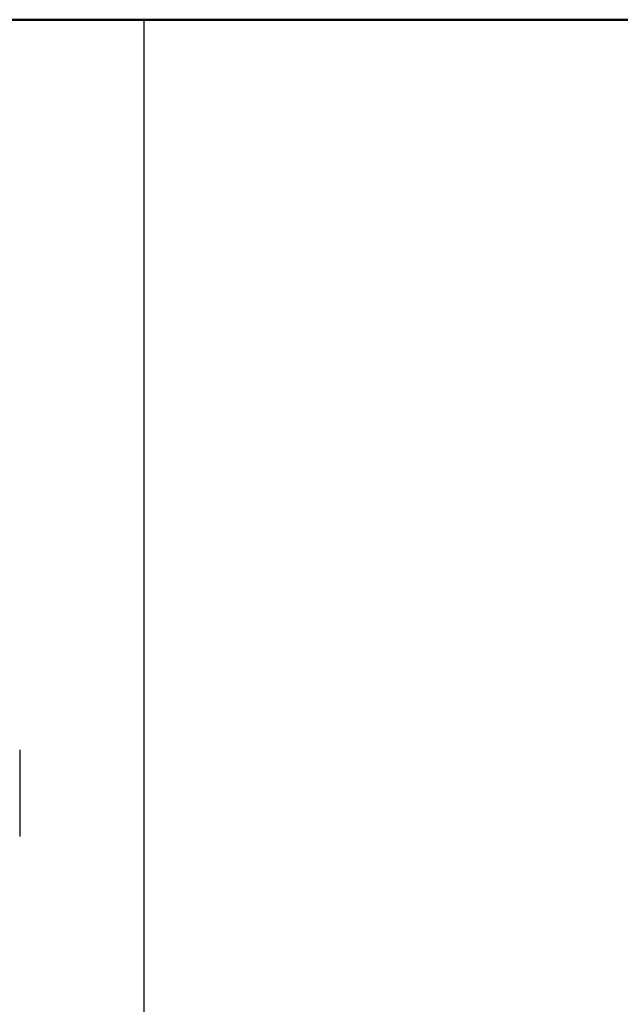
# Model space of a CAD drawing. Extents: x 33706 to 249013, y -74890 to 17912.
# Tile 121 of 175: x 123587.27 to 123588.49, y -39507.26 to -39505.25. Entities that reach past the tile are written whole.
import ezdxf

# ---------------------------------------------------------------- set-up
doc = ezdxf.new("R2010")
doc.units = 0
doc.header["$MEASUREMENT"] = 0
doc.linetypes.add('DASHDOT', pattern=[8.5, 4, -2, 0.5, -2])
for name, color, linetype in [('gaz', 1, 'Continuous'), ('LC-002-002-----0', 2, 'DASHDOT'), ('LC-007-002-----0', 1, 'Continuous'), ('LC-010-002-----0', 1, 'Continuous')]:
    doc.layers.add(name, color=color, linetype=linetype)
doc.layers.add('inst-gaz-rury', color=50, linetype='Continuous', lineweight=50)

# ---------------------------------------------------------------- blocks, each defined once
blk = doc.blocks.new('kdk dn40 pn50')
at = {"layer": 'LC-002-002-----0', "color": 3}
blk.add_line((16.426, -29.82), (16.426, -33.36), dxfattribs=at)
at = {"layer": 'LC-007-002-----0'}
blk.add_line((21.5, -71), (21.5, 0), dxfattribs=at)
at = {"layer": 'LC-010-002-----0', "color": 2, "linetype": 'DASHDOT'}
blk.add_line((-120.5, 0), (120.5, 0), dxfattribs=at)

msp = doc.modelspace()

# ---------------------------------------------------------------- linework, layer by layer
at = {"layer": 'gaz', "linetype": 'Continuous'}
msp.add_line((123561.8772, -39505.2537), (123592.2688, -39505.2537), dxfattribs=at)
at = {"layer": 'inst-gaz-rury', "ltscale": 50}
msp.add_line((123571.199, -39505.2537), (123592.2688, -39505.2537), dxfattribs=at)

# ---------------------------------------------------------------- block references
at = {"layer": 'gaz', "linetype": 'Continuous', "xscale": 0.05, "yscale": 0.05}
msp.add_blockref('kdk dn40 pn50', (123586.4465, -39505.2537), dxfattribs=at)

doc.saveas('drawing.dxf')
